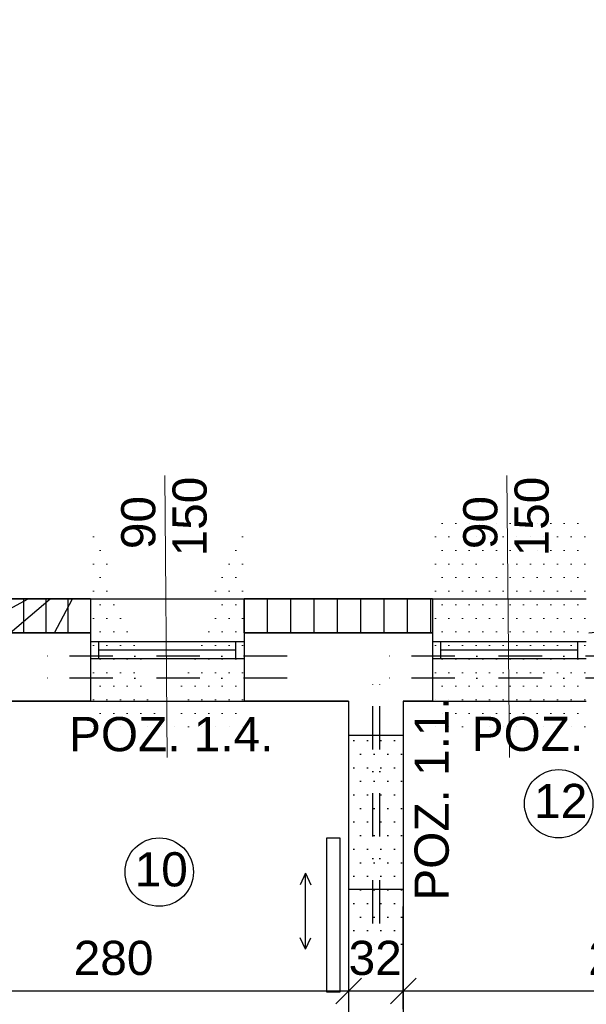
# Model space of a CAD drawing. Header units: millimetres. Extents: x 6528 to 149658, y 3342 to 12852.
# Tile 69 of 122: x 70083 to 70414, y 8368 to 8944. Entities that reach past the tile are written whole.
import ezdxf

# ---------------------------------------------------------------- set-up
doc = ezdxf.new("R2010")
doc.units = ezdxf.units.MM
doc.linetypes.add('DASHDOTX2', pattern=[50.8, 25.4, -12.7, 0, -12.7])
doc.layers.add('R-TAB', color=1, linetype='Continuous')
doc.styles.get("Standard").update_dxf_attribs({"font": 'arial.ttf'})
doc.dimstyles.new('ISO-25', dxfattribs={"dimtxt": 2.5, "dimasz": 2.5, "dimexe": 1.25, "dimexo": 0.625, "dimtad": 1, "dimtxsty": 'Standard', "dimcen": 2.5, "dimadec": 0, "dimazin": 0, "dimtfac": 1, "dimtmove": 0, "dimatfit": 3, "dimfxl": 1, "dimarcsym": 0})

# ---------------------------------------------------------------- blocks, each defined once
blk = doc.blocks.new('_Oblique')
at = {"color": 0, "linetype": 'ByBlock', "lineweight": -2}
blk.add_line((-0.5, -0.5), (0.5, 0.5), dxfattribs=at)
blk = doc.blocks.new('*D2210')
at = {"color": 0, "lineweight": -2, "transparency": 16777216}
blk.add_line((69360.4715971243, 9393.647122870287), (71199.0600048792, 9393.647122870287), dxfattribs=at)
at = {"layer": 'Defpoints', "color": 0, "transparency": 16777216}
for p in [(71199.0600048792, 9393.647122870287), (69360.4715971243, 8605.670604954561), (71199.0600048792, 8605.670604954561)]:
    blk.add_point(p, dxfattribs=at)
at = {"color": 0, "lineweight": -2, "transparency": 16777216, "xscale": 15, "yscale": 15, "zscale": 15, "rotation": 180}
blk.add_blockref('_Oblique', (69360.4715971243, 9393.647122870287), dxfattribs=at)
at = {"color": 0, "lineweight": -2, "transparency": 16777216, "xscale": 15, "yscale": 15, "zscale": 15}
blk.add_blockref('_Oblique', (71199.0600048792, 9393.647122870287), dxfattribs=at)
at = {"color": 0, "transparency": 16777216, "insert": (70221.241278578, 9412.790905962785), "char_height": 20, "attachment_point": 5}
blk.add_mtext('1839', dxfattribs=at)
blk = doc.blocks.new('*D2265')
at = {"color": 0, "lineweight": -2, "transparency": 16777216}
blk.add_line((69915.06000440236, 9293.647122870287), (70124.06000416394, 9293.647122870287), dxfattribs=at)
at = {"layer": 'Defpoints', "color": 0, "transparency": 16777216}
for p in [(70124.06000416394, 9293.647122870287), (69915.06000440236, 8605.67060507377), (70124.06000416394, 8605.67060519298)]:
    blk.add_point(p, dxfattribs=at)
at = {"color": 0, "lineweight": -2, "transparency": 16777216, "xscale": 15, "yscale": 15, "zscale": 15, "rotation": 180}
blk.add_blockref('_Oblique', (69915.06000440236, 9293.647122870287), dxfattribs=at)
at = {"color": 0, "lineweight": -2, "transparency": 16777216, "xscale": 15, "yscale": 15, "zscale": 15}
blk.add_blockref('_Oblique', (70124.06000416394, 9293.647122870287), dxfattribs=at)
at = {"color": 0, "transparency": 16777216, "insert": (70016.8785080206, 9312.790905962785), "char_height": 20, "attachment_point": 5}
blk.add_mtext('209', dxfattribs=at)
blk = doc.blocks.new('*D2266')
at = {"color": 0, "lineweight": -2, "transparency": 16777216}
blk.add_line((70124.06000416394, 9293.647122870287), (70214.06000416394, 9293.647122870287), dxfattribs=at)
at = {"layer": 'Defpoints', "color": 0, "transparency": 16777216}
for p in [(70214.06000416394, 9293.647122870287), (70124.06000416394, 8605.67060519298), (70214.06000416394, 8605.67060519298)]:
    blk.add_point(p, dxfattribs=at)
at = {"color": 0, "lineweight": -2, "transparency": 16777216, "xscale": 15, "yscale": 15, "zscale": 15, "rotation": 180}
blk.add_blockref('_Oblique', (70124.06000416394, 9293.647122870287), dxfattribs=at)
at = {"color": 0, "lineweight": -2, "transparency": 16777216, "xscale": 15, "yscale": 15, "zscale": 15}
blk.add_blockref('_Oblique', (70214.06000416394, 9293.647122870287), dxfattribs=at)
at = {"color": 0, "transparency": 16777216, "insert": (70171.61558287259, 9312.790905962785), "char_height": 20, "attachment_point": 5}
blk.add_mtext('90', dxfattribs=at)
blk = doc.blocks.new('*D2267')
at = {"color": 0, "lineweight": -2, "transparency": 16777216}
blk.add_line((70214.06000416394, 9293.647122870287), (70324.06000440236, 9293.647122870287), dxfattribs=at)
at = {"layer": 'Defpoints', "color": 0, "transparency": 16777216}
for p in [(70324.06000440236, 9293.647122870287), (70214.06000416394, 8605.67060519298), (70324.06000440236, 8605.67060507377)]:
    blk.add_point(p, dxfattribs=at)
at = {"color": 0, "lineweight": -2, "transparency": 16777216, "xscale": 15, "yscale": 15, "zscale": 15, "rotation": 180}
blk.add_blockref('_Oblique', (70214.06000416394, 9293.647122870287), dxfattribs=at)
at = {"color": 0, "lineweight": -2, "transparency": 16777216, "xscale": 15, "yscale": 15, "zscale": 15}
blk.add_blockref('_Oblique', (70324.06000440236, 9293.647122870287), dxfattribs=at)
at = {"color": 0, "transparency": 16777216, "insert": (70268.80465977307, 9312.790905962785), "char_height": 20, "attachment_point": 5}
blk.add_mtext('110', dxfattribs=at)
blk = doc.blocks.new('*D2268')
at = {"color": 0, "lineweight": -2, "transparency": 16777216}
blk.add_line((70324.06000440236, 9293.647122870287), (70414.06000464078, 9293.647122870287), dxfattribs=at)
at = {"layer": 'Defpoints', "color": 0, "transparency": 16777216}
for p in [(70414.06000464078, 9293.647122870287), (70324.06000440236, 8605.67060519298), (70414.06000464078, 8605.67060519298)]:
    blk.add_point(p, dxfattribs=at)
at = {"color": 0, "lineweight": -2, "transparency": 16777216, "xscale": 15, "yscale": 15, "zscale": 15, "rotation": 180}
blk.add_blockref('_Oblique', (70324.06000440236, 9293.647122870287), dxfattribs=at)
at = {"color": 0, "lineweight": -2, "transparency": 16777216, "xscale": 15, "yscale": 15, "zscale": 15}
blk.add_blockref('_Oblique', (70414.06000464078, 9293.647122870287), dxfattribs=at)
at = {"color": 0, "transparency": 16777216, "insert": (70371.61558311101, 9312.790905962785), "char_height": 20, "attachment_point": 5}
blk.add_mtext('90', dxfattribs=at)
blk = doc.blocks.new('*D2269')
at = {"color": 0, "lineweight": -2, "transparency": 16777216}
blk.add_line((70414.06000464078, 9293.647122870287), (70605.06000440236, 9293.647122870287), dxfattribs=at)
at = {"layer": 'Defpoints', "color": 0, "transparency": 16777216}
for p in [(70605.06000440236, 9293.647122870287), (70414.06000464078, 8605.67060519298), (70605.06000440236, 8605.670604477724)]:
    blk.add_point(p, dxfattribs=at)
at = {"color": 0, "lineweight": -2, "transparency": 16777216, "xscale": 15, "yscale": 15, "zscale": 15, "rotation": 180}
blk.add_blockref('_Oblique', (70414.06000464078, 9293.647122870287), dxfattribs=at)
at = {"color": 0, "lineweight": -2, "transparency": 16777216, "xscale": 15, "yscale": 15, "zscale": 15}
blk.add_blockref('_Oblique', (70605.06000440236, 9293.647122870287), dxfattribs=at)
at = {"color": 0, "transparency": 16777216, "insert": (70516.46001737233, 9312.790905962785), "char_height": 20, "attachment_point": 5}
blk.add_mtext('201', dxfattribs=at)
blk = doc.blocks.new('*D2278')
at = {"color": 0, "lineweight": -2, "transparency": 16777216}
blk.add_line((69995.06000416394, 9343.647122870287), (70275.06000440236, 9343.647122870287), dxfattribs=at)
at = {"layer": 'Defpoints', "color": 0, "transparency": 16777216}
for p in [(70275.06000440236, 9343.647122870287), (69995.06000416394, 8605.670604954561), (70275.06000440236, 8605.67060507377)]:
    blk.add_point(p, dxfattribs=at)
at = {"color": 0, "lineweight": -2, "transparency": 16777216, "xscale": 15, "yscale": 15, "zscale": 15, "rotation": 180}
blk.add_blockref('_Oblique', (69995.06000416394, 9343.647122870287), dxfattribs=at)
at = {"color": 0, "lineweight": -2, "transparency": 16777216, "xscale": 15, "yscale": 15, "zscale": 15}
blk.add_blockref('_Oblique', (70275.06000440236, 9343.647122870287), dxfattribs=at)
at = {"color": 0, "transparency": 16777216, "insert": (70135.3494498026, 9362.790905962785), "char_height": 20, "attachment_point": 5}
blk.add_mtext('280', dxfattribs=at)
blk = doc.blocks.new('*D2279')
at = {"color": 0, "lineweight": -2, "transparency": 16777216}
blk.add_line((70275.06000416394, 9343.647122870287), (70307.06000464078, 9343.647122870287), dxfattribs=at)
at = {"layer": 'Defpoints', "color": 0, "transparency": 16777216}
for p in [(70307.06000464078, 9343.647122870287), (70275.06000416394, 8605.67060507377), (70307.06000464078, 8605.67060507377)]:
    blk.add_point(p, dxfattribs=at)
at = {"color": 0, "lineweight": -2, "transparency": 16777216, "xscale": 15, "yscale": 15, "zscale": 15, "rotation": 180}
blk.add_blockref('_Oblique', (70275.06000416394, 9343.647122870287), dxfattribs=at)
at = {"color": 0, "lineweight": -2, "transparency": 16777216, "xscale": 15, "yscale": 15, "zscale": 15}
blk.add_blockref('_Oblique', (70307.06000464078, 9343.647122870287), dxfattribs=at)
at = {"color": 0, "transparency": 16777216, "insert": (70295.1570271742, 9362.790905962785), "char_height": 20, "attachment_point": 5}
blk.add_mtext('32', dxfattribs=at)
blk = doc.blocks.new('*D2280')
at = {"color": 0, "lineweight": -2, "transparency": 16777216}
blk.add_line((70307.06000440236, 9343.647122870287), (70547.06000416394, 9343.647122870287), dxfattribs=at)
at = {"layer": 'Defpoints', "color": 0, "transparency": 16777216}
for p in [(70547.06000416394, 9343.647122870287), (70307.06000440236, 8605.67060507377), (70547.06000416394, 8605.67060507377)]:
    blk.add_point(p, dxfattribs=at)
at = {"color": 0, "lineweight": -2, "transparency": 16777216, "xscale": 15, "yscale": 15, "zscale": 15, "rotation": 180}
blk.add_blockref('_Oblique', (70307.06000440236, 9343.647122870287), dxfattribs=at)
at = {"color": 0, "lineweight": -2, "transparency": 16777216, "xscale": 15, "yscale": 15, "zscale": 15}
blk.add_blockref('_Oblique', (70547.06000416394, 9343.647122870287), dxfattribs=at)
at = {"color": 0, "transparency": 16777216, "insert": (70427.3494498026, 9362.790905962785), "char_height": 20, "attachment_point": 5}
blk.add_mtext('240', dxfattribs=at)
blk = doc.blocks.new('*D2288')
at = {"color": 0, "lineweight": -2, "transparency": 16777216}
blk.add_line((69995.06000440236, 8376.324769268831), (70275.06000440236, 8376.324769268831), dxfattribs=at)
at = {"layer": 'Defpoints', "color": 0, "transparency": 16777216}
for p in [(69995.06000440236, 8545.670605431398), (70275.06000440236, 8545.670604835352), (70275.06000440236, 8376.324769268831)]:
    blk.add_point(p, dxfattribs=at)
at = {"color": 0, "lineweight": -2, "transparency": 16777216, "xscale": 15, "yscale": 15, "zscale": 15, "rotation": 180}
blk.add_blockref('_Oblique', (69995.06000440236, 8376.324769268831), dxfattribs=at)
at = {"color": 0, "lineweight": -2, "transparency": 16777216, "xscale": 15, "yscale": 15, "zscale": 15}
blk.add_blockref('_Oblique', (70275.06000440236, 8376.324769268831), dxfattribs=at)
at = {"color": 0, "transparency": 16777216, "insert": (70137.64107387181, 8395.46855236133), "char_height": 20, "attachment_point": 5}
blk.add_mtext('280', dxfattribs=at)
blk = doc.blocks.new('*D2289')
at = {"color": 0, "lineweight": -2, "transparency": 16777216}
blk.add_line((70275.06000440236, 8376.32476950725), (70307.06000440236, 8376.32476950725), dxfattribs=at)
at = {"layer": 'Defpoints', "color": 0, "transparency": 16777216}
for p in [(70275.06000440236, 8545.670605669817), (70307.06000440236, 8545.670604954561), (70307.06000440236, 8376.32476950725)]:
    blk.add_point(p, dxfattribs=at)
at = {"color": 0, "lineweight": -2, "transparency": 16777216, "xscale": 15, "yscale": 15, "zscale": 15, "rotation": 180}
blk.add_blockref('_Oblique', (70275.06000440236, 8376.32476950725), dxfattribs=at)
at = {"color": 0, "lineweight": -2, "transparency": 16777216, "xscale": 15, "yscale": 15, "zscale": 15}
blk.add_blockref('_Oblique', (70307.06000440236, 8376.32476950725), dxfattribs=at)
at = {"color": 0, "transparency": 16777216, "insert": (70290.62403385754, 8395.468552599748), "char_height": 20, "attachment_point": 5}
blk.add_mtext('32', dxfattribs=at)
blk = doc.blocks.new('*D2290')
at = {"color": 0, "lineweight": -2, "transparency": 16777216}
blk.add_line((70307.06000416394, 8376.32476950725), (70547.06000416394, 8376.32476950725), dxfattribs=at)
at = {"layer": 'Defpoints', "color": 0, "transparency": 16777216}
for p in [(70307.06000416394, 8545.670605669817), (70547.06000416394, 8545.670604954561), (70547.06000416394, 8376.32476950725)]:
    blk.add_point(p, dxfattribs=at)
at = {"color": 0, "lineweight": -2, "transparency": 16777216, "xscale": 15, "yscale": 15, "zscale": 15, "rotation": 180}
blk.add_blockref('_Oblique', (70307.06000416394, 8376.32476950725), dxfattribs=at)
at = {"color": 0, "lineweight": -2, "transparency": 16777216, "xscale": 15, "yscale": 15, "zscale": 15}
blk.add_blockref('_Oblique', (70547.06000416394, 8376.32476950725), dxfattribs=at)
at = {"color": 0, "transparency": 16777216, "insert": (70438.55746691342, 8395.468552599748), "char_height": 20, "attachment_point": 5}
blk.add_mtext('240', dxfattribs=at)

msp = doc.modelspace()

# ---------------------------------------------------------------- hatches: boundary and pattern name
h = msp.add_hatch()
h.set_pattern_fill('ANSI37', color=256, scale=5)
h.set_pattern_definition([(45, (-1177794257.981769, -935731374.6151185), (-11.22532015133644, 11.22532015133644), []), (135, (-1177794257.981769, -935731374.6151185), (-11.22532015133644, -11.22532015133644), [])])
h.paths.add_polyline_path([(69675.06000440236, 8605.670604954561), (69615.06000440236, 8605.670604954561), (69615.06000440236, 8585.67060507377), (69675.06000440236, 8585.67060507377)])
h.paths.add_polyline_path([(69825.06000440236, 8605.67060507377), (69765.06000440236, 8605.670604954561), (69765.06000440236, 8585.67060507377), (69825.06000440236, 8585.67060507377)])
h.paths.add_polyline_path([(70124.06000440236, 8605.67060507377), (69915.06000440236, 8605.67060507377), (69915.06000440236, 8585.67060519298), (70124.06000440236, 8585.67060507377)])
h.paths.add_polyline_path([(70605.06000440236, 8605.670604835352), (70414.06000440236, 8605.67060507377), (70414.06000440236, 8585.67060507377), (70612.06000440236, 8585.670604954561), (70605.06000440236, 8585.670604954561)])
h.paths.add_polyline_path([(70324.06000440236, 8605.67060507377), (70214.06000440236, 8605.67060507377), (70214.06000440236, 8585.67060507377), (70324.06000440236, 8585.67060507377)])
h.paths.add_polyline_path([(70773.06000440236, 8605.670604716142), (70713.06000440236, 8605.670604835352), (70713.06000440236, 8585.670604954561), (70773.06000440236, 8585.670604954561)])
h.paths.add_polyline_path([(70923.06000440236, 8605.670604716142), (70863.06000440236, 8605.670604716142), (70863.06000440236, 8585.670604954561), (70923.06000440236, 8585.670604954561)])
at = {"lineweight": 0}
h = msp.add_hatch(dxfattribs=at)
h.set_pattern_fill('DOTS', color=256, scale=5)
h.set_pattern_definition([(0, (-1177796287.520526, -935731374.6151185), (3.96875, 7.9375), [0, -7.9375])])
h.paths.add_polyline_path([(70168.26909153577, 8605.67060507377), (70124.06000440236, 8605.67060507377), (70124.06000440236, 8580.670604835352), (70168.48212568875, 8580.670604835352)])
h.paths.add_polyline_path([(70214.06000440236, 8605.67060507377), (70168.26909153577, 8605.67060507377), (70168.48212568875, 8580.670604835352), (70214.06000440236, 8580.670604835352)])
h.paths.add_polyline_path([(70214.06000440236, 8570.670604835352), (70168.56733958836, 8570.670604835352), (70168.78037374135, 8545.670604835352), (70214.06000440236, 8545.670604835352)])
h.paths.add_polyline_path([(70168.56733958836, 8570.670604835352), (70124.06000440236, 8570.670604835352), (70124.06000440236, 8545.670604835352), (70168.78037374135, 8545.670604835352)])
h = msp.add_hatch(dxfattribs=at)
h.set_pattern_fill('DOTS', color=256, scale=5)
h.set_pattern_definition([(0, (-1177796087.520527, -935731374.6151184), (3.96875, 7.9375), [0, -7.9375])])
h.paths.add_polyline_path([(70368.26909105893, 8605.67060519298), (70324.06000392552, 8605.67060519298), (70324.06000392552, 8580.670604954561), (70368.48212521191, 8580.670604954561)])
h.paths.add_polyline_path([(70414.06000392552, 8605.67060519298), (70368.26909105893, 8605.67060519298), (70368.48212521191, 8580.670604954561), (70414.06000392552, 8580.670604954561)])
h.paths.add_polyline_path([(70414.06000392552, 8570.670604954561), (70368.56733911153, 8570.670604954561), (70368.78037326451, 8545.670604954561), (70414.06000392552, 8545.670604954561)])
h.paths.add_polyline_path([(70368.56733911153, 8570.670604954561), (70324.06000392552, 8570.670604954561), (70324.06000392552, 8545.670604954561), (70368.78037326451, 8545.670604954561)])
h = msp.add_hatch()
h.set_pattern_fill('DOTS', color=256, scale=5)
h.set_pattern_definition([(0, (-1177794257.981769, -935731374.6151185), (3.96875, 7.9375), [0, -7.9375])])
h.paths.add_polyline_path([(70275.06000440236, 8435.67060507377), (70307.06000440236, 8435.670604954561), (70307.06000440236, 8525.670604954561), (70275.06000440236, 8525.67060507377)])

# ---------------------------------------------------------------- linework, layer by layer
at = {"lineweight": 20}
for p, q in [((70167.65575091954, 8677.647337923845), (70169.06000416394, 8512.855425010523)), ((70367.65575068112, 8677.647337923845), (70369.06000392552, 8512.855425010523))]:
    msp.add_line(p, q, dxfattribs=at)
at = {"lineweight": 30}
for p, q in [((70124.06000440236, 8605.67060507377), (69915.06000440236, 8605.67060507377)), ((70124.06000440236, 8605.670604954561), (70124.06000440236, 8545.670604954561)), ((70324.06000440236, 8605.67060507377), (70214.06000440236, 8605.67060507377)), ((70214.06000440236, 8605.670604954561), (70214.06000440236, 8545.670604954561)), ((70324.06000440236, 8605.670604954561), (70324.06000440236, 8545.670604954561)), ((70124.06000440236, 8585.67060507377), (69915.06000440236, 8585.67060519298)), ((70324.06000440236, 8585.67060507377), (70214.06000440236, 8585.67060507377)), ((70124.06000440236, 8545.670604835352), (69915.06000440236, 8545.670604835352)), ((70275.06000440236, 8545.670604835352), (70214.06000440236, 8545.670604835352)), ((70275.06000440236, 8545.670604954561), (70275.06000440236, 8348.67060507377)), ((70324.06000416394, 8545.670604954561), (70307.06000440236, 8545.670604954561)), ((70307.06000440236, 8545.670604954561), (70307.06000440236, 8348.67060507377)), ((70307.06000440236, 8525.670604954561), (70275.06000440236, 8525.67060507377)), ((70270.06000440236, 8465.67060507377), (70262.06000440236, 8465.67060507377)), ((70262.06000440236, 8465.67060507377), (70262.06000440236, 8375.67060507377)), ((70270.06000440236, 8435.67060507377), (70270.06000440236, 8465.67060507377)), ((70270.06000440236, 8375.67060507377), (70270.06000440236, 8435.67060507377)), ((70307.06000440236, 8435.670604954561), (70275.06000440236, 8435.67060507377)), ((70262.06000440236, 8375.67060507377), (70270.06000440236, 8375.67060507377))]:
    msp.add_line(p, q, dxfattribs=at)
for p, q in [((69915.06000440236, 8605.67060507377), (70124.06000440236, 8605.67060507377)), ((70124.06000416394, 8605.67060519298), (70214.06000416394, 8605.67060519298)), ((70214.06000440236, 8605.67060507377), (70324.06000440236, 8605.67060507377)), ((70324.06000392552, 8605.67060519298), (70414.06000392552, 8605.67060519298)), ((69915.06000440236, 8585.67060507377), (70124.06000440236, 8585.670604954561)), ((70214.06000440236, 8585.670604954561), (70324.06000440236, 8585.67060507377)), ((70124.06000416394, 8580.670604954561), (70214.06000416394, 8580.670604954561)), ((70129.06000416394, 8570.670604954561), (70129.06000416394, 8580.670604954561)), ((70209.06000416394, 8570.670604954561), (70209.06000416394, 8580.670604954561)), ((70324.06000392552, 8580.670604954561), (70414.06000392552, 8580.670604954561)), ((70329.06000392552, 8570.670604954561), (70329.06000392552, 8580.670604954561)), ((70409.06000392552, 8570.670604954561), (70409.06000392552, 8580.670604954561)), ((70129.06000416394, 8575.670604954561), (70209.06000416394, 8575.670604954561)), ((70329.06000392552, 8575.670604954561), (70409.06000392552, 8575.670604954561)), ((70124.06000416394, 8570.670604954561), (70214.06000416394, 8570.670604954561)), ((70124.06000416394, 8570.670604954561), (70129.06000416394, 8570.670604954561)), ((70324.06000392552, 8570.670604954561), (70414.06000392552, 8570.670604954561)), ((70324.06000392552, 8570.670604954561), (70329.06000392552, 8570.670604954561)), ((69915.06000440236, 8545.670604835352), (70124.06000440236, 8545.670604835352)), ((70124.06000416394, 8545.670604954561), (70214.06000416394, 8545.670604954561)), ((70214.06000440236, 8545.670604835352), (70275.06000440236, 8545.670604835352)), ((70307.06000440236, 8545.670604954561), (70324.06000416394, 8545.670604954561)), ((70307.06000440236, 8545.670604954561), (70307.06000440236, 8348.67060507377)), ((70307.06000440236, 8545.670604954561), (70307.06000440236, 8348.67060507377)), ((70307.06000440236, 8545.670604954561), (70307.06000440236, 8525.670604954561)), ((70324.06000392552, 8545.670604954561), (70414.06000392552, 8545.670604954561)), ((70249.79737608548, 8445.05472482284), (70246.65972130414, 8438.41597558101)), ((70249.79737608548, 8400.729667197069), (70249.79737608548, 8445.05472482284)), ((70249.79737608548, 8445.05472482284), (70252.93503086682, 8438.41597558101)), ((70307.06000440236, 8365.670604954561), (70307.06000440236, 8425.670604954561)), ((70249.79737608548, 8400.72966707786), (70246.65972130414, 8407.368416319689)), ((70249.79737608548, 8400.72966707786), (70252.93503086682, 8407.368416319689))]:
    msp.add_line(p, q)
at = {"color": 1, "linetype": 'DASHDOTX2', "lineweight": 30}
for p, q in [((70239.06000440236, 8572.06186605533), (70098.06001250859, 8572.06186617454)), ((70439.06000440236, 8572.06186617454), (70298.06001250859, 8572.061866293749)), ((70239.06000440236, 8559.279343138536), (70098.06001250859, 8559.279343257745)), ((70289.26593678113, 8415.670607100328), (70289.26593678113, 8560.670606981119)), ((70293.26593821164, 8415.670607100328), (70293.26593678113, 8560.670606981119)), ((70439.06000440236, 8559.279343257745), (70298.06001250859, 8559.279343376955))]:
    msp.add_line(p, q, dxfattribs=at)
for centre in [(70397.90633695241, 8485.742420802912), (70164.31623785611, 8445.78307927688)]:
    msp.add_circle(centre, 20)

# ---------------------------------------------------------------- texts
at = {"lineweight": 20, "char_height": 20, "attachment_point": 1, "rotation": 89.99999999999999}
for s, insert in [('150', (70172.06663315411, 8630.383069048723)), ('150', (70372.0666329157, 8630.383069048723)), ('\\pt0;90', (70142.0571715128, 8634.638139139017)), ('\\pt0;90', (70342.05717127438, 8634.638139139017))]:
    msp.add_mtext_dynamic_manual_height_columns(s, width=37.211574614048, gutter_width=12.5, heights=[0], dxfattribs=dict(at, insert=insert))
at = {"color": 140, "insert": (70313.61955969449, 8429.054304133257), "char_height": 20, "attachment_point": 1, "rotation": 90}
msp.add_mtext_dynamic_manual_height_columns('POZ. 1.1.', width=221.7822774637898, gutter_width=12.5, heights=[0], dxfattribs=at)
at = {"color": 140, "char_height": 20, "attachment_point": 1}
for insert in [(70111.59539883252, 8536.465171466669), (70347.0535065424, 8536.634630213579)]:
    msp.add_mtext_dynamic_manual_height_columns('POZ. 1.4.', width=221.7822774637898, gutter_width=12.5, heights=[0], dxfattribs=dict(at, insert=insert))
at = {"char_height": 20, "attachment_point": 1}
for s, insert in [('12', (70383.55717461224, 8497.366314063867)), ('10', (70149.96707551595, 8457.406972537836))]:
    msp.add_mtext_dynamic_manual_height_columns(s, width=68.36028754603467, gutter_width=12.5, heights=[0], dxfattribs=dict(at, insert=insert))
at = {"layer": 'R-TAB', "color": 0, "ltscale": 24, "insert": (52722.18076848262, 8439.03246203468), "char_height": 75, "width": 2065.84350681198, "attachment_point": 1}
msp.add_mtext('\\pi19.57762;PRZEKROJE ŁAW FUNADAMENTOWYCH\\P\\pi938.76248;1:25', dxfattribs=at)

# ---------------------------------------------------------------- dimensions: what is measured, and where the dimension line sits
for base, p1, p2, override, picture, middle in [((71199.0600048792, 9393.647122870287), (69360.4715971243, 8605.670604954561), (71199.0600048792, 8605.670604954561), {"dimtxt": 20, "dimasz": 15, "dimdec": 0, "dimblk1": 'Oblique', "dimblk2": 'Oblique', "dimsah": 1, "dimse1": 1, "dimse2": 1, "dimtmove": 2}, '*D2210', (70221.241278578, 9412.790905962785)), ((70275.06000440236, 9343.647122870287), (69995.06000416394, 8605.670604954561), (70275.06000440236, 8605.67060507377), {"dimtxt": 20, "dimasz": 15, "dimblk1": 'Oblique', "dimblk2": 'Oblique', "dimsah": 1, "dimse1": 1, "dimse2": 1, "dimtmove": 2}, '*D2278', (70135.3494498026, 9362.790905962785)), ((70307.06000464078, 9343.647122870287), (70275.06000416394, 8605.67060507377), (70307.06000464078, 8605.67060507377), {"dimtxt": 20, "dimasz": 15, "dimblk1": 'Oblique', "dimblk2": 'Oblique', "dimsah": 1, "dimse1": 1, "dimse2": 1, "dimtmove": 2}, '*D2279', (70295.1570271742, 9362.790905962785)), ((70547.06000416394, 9343.647122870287), (70307.06000440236, 8605.67060507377), (70547.06000416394, 8605.67060507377), {"dimtxt": 20, "dimasz": 15, "dimblk1": 'Oblique', "dimblk2": 'Oblique', "dimsah": 1, "dimse1": 1, "dimse2": 1, "dimtmove": 2}, '*D2280', (70427.3494498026, 9362.790905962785)), ((70124.06000416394, 9293.647122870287), (69915.06000440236, 8605.67060507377), (70124.06000416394, 8605.67060519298), {"dimtxt": 20, "dimasz": 15, "dimblk1": 'Oblique', "dimblk2": 'Oblique', "dimsah": 1, "dimse1": 1, "dimse2": 1, "dimtmove": 2}, '*D2265', (70016.8785080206, 9312.790905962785)), ((70214.06000416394, 9293.647122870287), (70124.06000416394, 8605.67060519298), (70214.06000416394, 8605.67060519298), {"dimtxt": 20, "dimasz": 15, "dimblk1": 'Oblique', "dimblk2": 'Oblique', "dimsah": 1, "dimse1": 1, "dimse2": 1, "dimtmove": 2}, '*D2266', (70171.61558287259, 9312.790905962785)), ((70324.06000440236, 9293.647122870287), (70214.06000416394, 8605.67060519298), (70324.06000440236, 8605.67060507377), {"dimtxt": 20, "dimasz": 15, "dimblk1": 'Oblique', "dimblk2": 'Oblique', "dimsah": 1, "dimse1": 1, "dimse2": 1, "dimtmove": 2}, '*D2267', (70268.80465977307, 9312.790905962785)), ((70414.06000464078, 9293.647122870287), (70324.06000440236, 8605.67060519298), (70414.06000464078, 8605.67060519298), {"dimtxt": 20, "dimasz": 15, "dimblk1": 'Oblique', "dimblk2": 'Oblique', "dimsah": 1, "dimse1": 1, "dimse2": 1, "dimtmove": 2}, '*D2268', (70371.61558311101, 9312.790905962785)), ((70275.06000440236, 8376.324769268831), (69995.06000440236, 8545.670605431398), (70275.06000440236, 8545.670604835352), {"dimtxt": 20, "dimasz": 15, "dimblk1": 'Oblique', "dimblk2": 'Oblique', "dimsah": 1, "dimse1": 1, "dimse2": 1, "dimtmove": 2}, '*D2288', (70137.64107387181, 8395.46855236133)), ((70307.06000440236, 8376.32476950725), (70275.06000440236, 8545.670605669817), (70307.06000440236, 8545.670604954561), {"dimtxt": 20, "dimasz": 15, "dimblk1": 'Oblique', "dimblk2": 'Oblique', "dimsah": 1, "dimse1": 1, "dimse2": 1, "dimtmove": 2}, '*D2289', (70290.62403385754, 8395.468552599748)), ((70547.06000416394, 8376.32476950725), (70307.06000416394, 8545.670605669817), (70547.06000416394, 8545.670604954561), {"dimtxt": 20, "dimasz": 15, "dimblk1": 'Oblique', "dimblk2": 'Oblique', "dimsah": 1, "dimse1": 1, "dimse2": 1, "dimtmove": 2}, '*D2290', (70438.55746691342, 8395.468552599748))]:
    dim = msp.add_linear_dim(base=base, p1=p1, p2=p2, dimstyle='ISO-25', override=override)
    dim.commit()
    dim.dimension.update_dxf_attribs({"geometry": picture, "text_midpoint": middle, "dimtype": 160})
dim = msp.add_linear_dim(base=(70605.06000440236, 9293.647122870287), p1=(70414.06000464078, 8605.67060519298), p2=(70605.06000440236, 8605.670604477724), text='201', dimstyle='ISO-25', override={"dimtxt": 20, "dimasz": 15, "dimblk1": 'Oblique', "dimblk2": 'Oblique', "dimsah": 1, "dimse1": 1, "dimse2": 1, "dimtmove": 2})
dim.commit()
dim.dimension.update_dxf_attribs({"geometry": '*D2269', "text_midpoint": (70516.46001737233, 9312.790905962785), "dimtype": 160})

doc.saveas('drawing.dxf')
